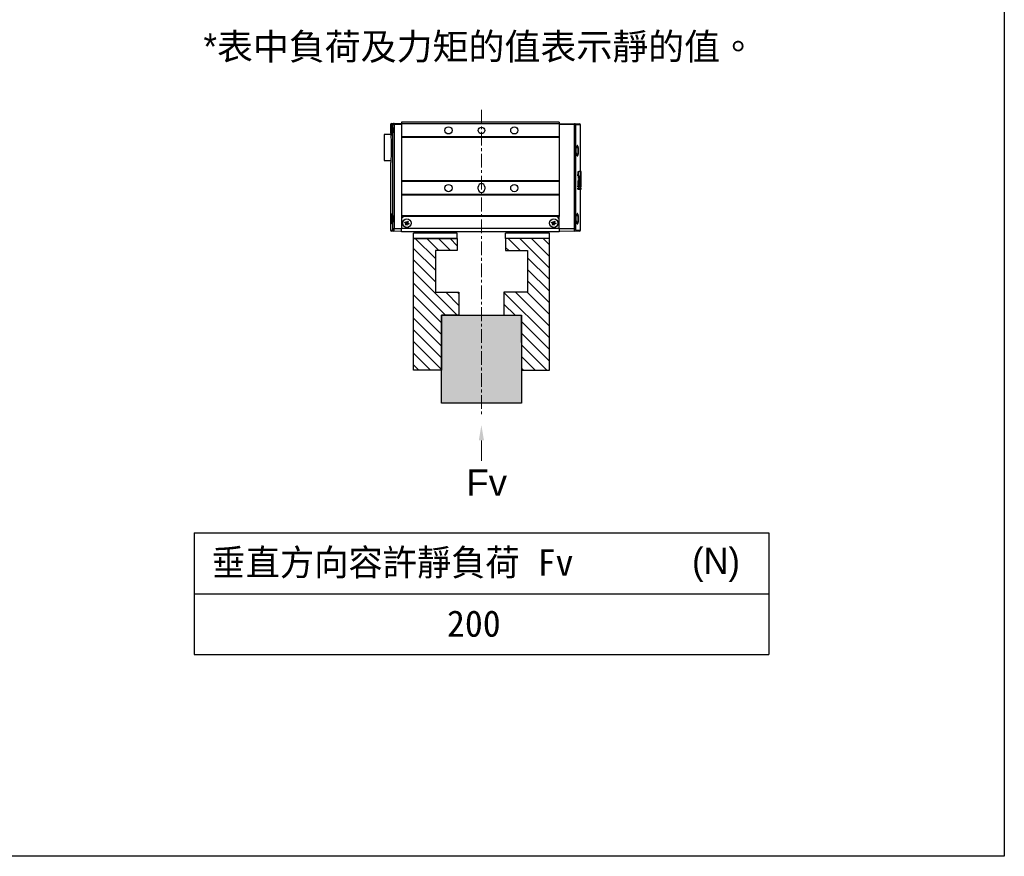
# Model space of a CAD drawing. Header units: inches. Extents: x 0 to 5655, y -2263 to 1330.
# Tile 39 of 231: x 2625 to 3074, y 0 to 381. Entities that reach past the tile are written whole.
import ezdxf

# ---------------------------------------------------------------- set-up
doc = ezdxf.new("R2010")
doc.units = ezdxf.units.IN
doc.header["$MEASUREMENT"] = 0
doc.linetypes.add('CENTER', pattern=[2, 1.25, -0.25, 0.25, -0.25])
doc.layers.add('5', color=7, linetype='Continuous')
for name, color, linetype, lineweight in [('AM_5', 3, 'Continuous', 15), ('AM_7', 4, 'CENTER', 15), ('AM_8', 1, 'Continuous', 15), ('可見 (ISO)', 7, 'Continuous', 25)]:
    doc.layers.add(name, color=color, linetype=linetype, lineweight=lineweight)
doc.styles.get("Standard").update_dxf_attribs({"font": 'arial.ttf'})
doc.styles.add('標題欄', font='txt')
pattern_1 = [(315, (194.298, 776.556), (2.6516504, 2.6516504), [])]

# ---------------------------------------------------------------- blocks, each defined once
blk = doc.blocks.new('23 TWFE')
at = {"layer": 'AM_5'}
blk.add_line((-343.81, 1038.06), (-343.81, 1042.73), dxfattribs=at)
at = {"layer": 'AM_5', "linetype": 'Continuous'}
blk.add_trace([(-343.22, 1042.73), (-344.39, 1042.73), (-343.81, 1046.23)], dxfattribs=at)
blk = doc.blocks.new('CHS2B-S20_正')
at = {"color": 0, "linetype": 'Continuous', "lineweight": 25}
for p, q in [((2716.15, 2832.16), (2716.15, 2827.16)), ((2716.15, 2832.16), (2718.15, 2832.16)), ((2718.15, 2832.16), (2754.15, 2832.16)), ((2754.15, 2832.16), (2756.15, 2832.16)), ((2756.15, 2832.16), (2756.15, 2827.16)), ((2800.15, 2832.16), (2800.15, 2827.16)), ((2800.15, 2832.16), (2802.15, 2832.16)), ((2802.15, 2832.16), (2838.15, 2832.16)), ((2838.15, 2832.16), (2840.15, 2832.16)), ((2840.15, 2832.16), (2840.15, 2827.16)), ((2691.86, 2824.41), (2687.65, 2824.34)), ((2687.65, 2824.34), (2687.65, 2787.14)), ((2688.63, 2825.34), (2692.8, 2825.41)), ((2693.29, 2822.92), (2692.36, 2822.92)), ((2692.36, 2728.5), (2692.36, 2822.92)), ((2692.8, 2825.41), (2707.15, 2825.66)), ((2707.15, 2823.16), (2693.29, 2822.92)), ((2693.29, 2822.92), (2693.29, 2728.5)), ((2707.15, 2823.16), (2707.15, 2826.16)), ((2707.15, 2826.16), (2851.15, 2826.16)), ((2707.15, 2823.16), (2851.15, 2823.16)), ((2707.15, 2823.16), (2707.15, 2815.16)), ((2711.93, 2819.01), (2712.3, 2820.11)), ((2712.3, 2820.11), (2713.21, 2819.8)), ((2716.15, 2827.16), (2718.15, 2827.16)), ((2718.15, 2827.16), (2754.15, 2827.16)), ((2727.15, 2827.16), (2727.15, 2826.16)), ((2732.15, 2826.16), (2732.15, 2827.16)), ((2740.15, 2826.16), (2740.15, 2827.16)), ((2745.15, 2826.16), (2745.15, 2827.16)), ((2754.15, 2827.16), (2756.15, 2827.16)), ((2800.15, 2827.16), (2802.15, 2827.16)), ((2802.15, 2827.16), (2838.15, 2827.16)), ((2811.15, 2827.16), (2811.15, 2826.16)), ((2816.15, 2826.16), (2816.15, 2827.16)), ((2824.15, 2826.16), (2824.15, 2827.16)), ((2829.15, 2826.16), (2829.15, 2827.16)), ((2838.15, 2827.16), (2840.15, 2827.16)), ((2845.99, 2819.02), (2846.43, 2820.1)), ((2846.43, 2820.1), (2847.32, 2819.73)), ((2851.15, 2826.16), (2851.15, 2823.16)), ((2851.15, 2825.66), (2858.11, 2825.54)), ((2851.15, 2815.16), (2851.15, 2823.16)), ((2857.87, 2823.04), (2851.15, 2823.16)), ((2858.84, 2823.04), (2857.87, 2823.04)), ((2857.87, 2728.38), (2857.87, 2823.04)), ((2858.11, 2825.54), (2860.16, 2825.5)), ((2858.84, 2823.04), (2858.84, 2728.38)), ((2861.15, 2824.5), (2859.08, 2824.54)), ((2861.15, 2765.72), (2861.15, 2824.5)), ((2707.15, 2815.16), (2707.15, 2812.06)), ((2707.91, 2813.16), (2707.15, 2813.16)), ((2707.15, 2812.16), (2710.15, 2812.16)), ((2707.15, 2811.56), (2707.15, 2812.06)), ((2707.15, 2811.56), (2851.15, 2811.56)), ((2707.15, 2792.66), (2707.15, 2811.56)), ((2710.15, 2812.16), (2848.15, 2812.16)), ((2710.19, 2818.31), (2710.5, 2819.22)), ((2711.3, 2817.94), (2710.19, 2818.31)), ((2710.5, 2819.22), (2711.6, 2818.85)), ((2711.08, 2816.51), (2711.46, 2817.62)), ((2711.99, 2816.21), (2711.08, 2816.51)), ((2711.33, 2817.93), (2711.45, 2818.29)), ((2711.82, 2817.53), (2711.47, 2817.65)), ((2711.51, 2818.48), (2711.64, 2818.84)), ((2711.92, 2818.98), (2712.28, 2818.86)), ((2712.37, 2817.31), (2711.99, 2816.21)), ((2712.38, 2817.34), (2712.02, 2817.46)), ((2712.47, 2818.79), (2712.83, 2818.67)), ((2712.78, 2817.83), (2712.66, 2817.48)), ((2713.79, 2817.09), (2712.69, 2817.47)), ((2713.21, 2819.8), (2712.84, 2818.7)), ((2712.97, 2818.39), (2712.85, 2818.03)), ((2713, 2818.38), (2714.1, 2818)), ((2714.1, 2818), (2713.79, 2817.09)), ((2844.21, 2818.44), (2844.58, 2819.33)), ((2845.28, 2818), (2844.21, 2818.44)), ((2844.58, 2819.33), (2845.65, 2818.88)), ((2844.98, 2816.59), (2845.42, 2817.66)), ((2845.86, 2816.22), (2844.98, 2816.59)), ((2845.31, 2817.98), (2845.46, 2818.33)), ((2845.78, 2817.55), (2845.43, 2817.69)), ((2845.54, 2818.52), (2845.68, 2818.87)), ((2846.31, 2817.29), (2845.86, 2816.22)), ((2845.97, 2818.99), (2846.32, 2818.85)), ((2846.32, 2817.32), (2845.97, 2817.47)), ((2846.51, 2818.77), (2846.86, 2818.62)), ((2846.76, 2817.79), (2846.61, 2817.45)), ((2847.72, 2816.99), (2846.64, 2817.43)), ((2846.98, 2818.33), (2846.84, 2817.98)), ((2847.32, 2819.73), (2846.87, 2818.65)), ((2847.01, 2818.32), (2848.09, 2817.87)), ((2848.09, 2817.87), (2847.72, 2816.99)), ((2848.15, 2812.16), (2851.15, 2812.16)), ((2850.38, 2813.16), (2851.15, 2813.16)), ((2851.15, 2812.06), (2851.15, 2815.16)), ((2851.15, 2811.56), (2851.15, 2812.06)), ((2851.15, 2792.66), (2851.15, 2811.56)), ((2690.99, 2809.87), (2690.99, 2809.87)), ((2689.91, 2787.18), (2687.25, 2787.13)), ((2687.25, 2787.13), (2687.25, 2786.18)), ((2687.25, 2786.18), (2689.91, 2786.13)), ((2687.35, 2784.99), (2687.25, 2784.99)), ((2687.82, 2785.1), (2687.36, 2785.09)), ((2687.65, 2786.17), (2687.65, 2785.1)), ((2688.22, 2785.11), (2687.82, 2785.1)), ((2689.69, 2785.03), (2688.93, 2785.02)), ((2690.11, 2785.04), (2689.69, 2785.03)), ((2690.32, 2787.19), (2689.91, 2787.18)), ((2689.91, 2786.13), (2689.91, 2787.18)), ((2690.32, 2786.12), (2689.91, 2786.13)), ((2690.32, 2787.19), (2690.32, 2786.12)), ((2707.15, 2792.66), (2851.15, 2792.66)), ((2707.15, 2792.06), (2707.15, 2792.66)), ((2707.15, 2792.06), (2851.15, 2792.06)), ((2707.15, 2780.06), (2707.15, 2792.06)), ((2775.15, 2785.16), (2775.15, 2787.16)), ((2781.15, 2787.16), (2781.15, 2785.16)), ((2851.15, 2792.06), (2851.15, 2792.66)), ((2851.15, 2780.06), (2851.15, 2792.06)), ((2687.25, 2779.03), (2687.36, 2779.03)), ((2687.35, 2778.37), (2687.25, 2778.37)), ((2687.25, 2777.73), (2687.34, 2777.73)), ((2687.33, 2777.12), (2687.25, 2777.12)), ((2687.25, 2776.82), (2687.25, 2771.44)), ((2687.65, 2777.46), (2687.27, 2777.47)), ((2687.65, 2778.76), (2687.28, 2778.76)), ((2687.46, 2775.42), (2687.31, 2775.42)), ((2687.49, 2777.12), (2687.33, 2777.12)), ((2687.51, 2777.72), (2687.34, 2777.73)), ((2687.52, 2778.38), (2687.35, 2778.37)), ((2687.54, 2779.02), (2687.36, 2779.03)), ((2687.39, 2780.71), (2687.59, 2780.7)), ((2687.85, 2777.13), (2687.49, 2777.12)), ((2687.51, 2777.72), (2687.87, 2777.72)), ((2687.9, 2778.38), (2687.52, 2778.38)), ((2687.54, 2779.02), (2687.92, 2779.02)), ((2687.65, 2779.02), (2687.65, 2778.38)), ((2687.65, 2777.72), (2687.65, 2777.12)), ((2688.26, 2777.13), (2687.85, 2777.13)), ((2688.27, 2777.71), (2687.87, 2777.72)), ((2688.3, 2778.39), (2687.9, 2778.38)), ((2688.32, 2779.01), (2687.92, 2779.02)), ((2688.03, 2781.73), (2688.05, 2782.99)), ((2688.43, 2781.73), (2688.03, 2781.73)), ((2688.45, 2782.99), (2688.05, 2782.99)), ((2688.45, 2782.99), (2688.43, 2781.73)), ((2689.1, 2776.88), (2688.45, 2776.87)), ((2688.49, 2777.44), (2689.14, 2777.43)), ((2689.19, 2778.14), (2688.53, 2778.13)), ((2688.56, 2778.74), (2689.24, 2778.73)), ((2689.72, 2775.02), (2688.98, 2775.01)), ((2689.51, 2776.89), (2689.1, 2776.88)), ((2689.55, 2777.43), (2689.14, 2777.43)), ((2689.6, 2778.15), (2689.19, 2778.14)), ((2689.65, 2778.72), (2689.24, 2778.73)), ((2690.13, 2775.03), (2689.72, 2775.02)), ((2707.15, 2780.06), (2851.15, 2780.06)), ((2707.15, 2779.46), (2707.15, 2780.06)), ((2707.15, 2779.46), (2851.15, 2779.46)), ((2707.15, 2740.15), (2707.15, 2779.46)), ((2851.15, 2779.46), (2851.15, 2780.06)), ((2851.15, 2740.15), (2851.15, 2779.46)), ((2687.25, 2771.15), (2687.48, 2771.15)), ((2687.75, 2771.14), (2687.48, 2771.15)), ((2687.65, 2771.15), (2687.65, 2728.58)), ((2687.83, 2773.36), (2687.72, 2773.36)), ((2687.75, 2771.14), (2689.42, 2771.11)), ((2688.36, 2775), (2687.89, 2774.99)), ((2689.84, 2771.11), (2689.42, 2771.11)), ((2866.75, 2761.16), (2860.79, 2761.16)), ((2866.75, 2749.26), (2866.75, 2761.16)), ((2866.75, 2737.36), (2866.75, 2749.26)), ((2690.99, 2747.87), (2690.99, 2747.87)), ((2707.15, 2739.55), (2707.15, 2740.15)), ((2707.15, 2740.15), (2851.15, 2740.15)), ((2707.15, 2727.55), (2707.15, 2739.55)), ((2707.15, 2739.55), (2851.15, 2739.55)), ((2851.15, 2739.55), (2851.15, 2740.15)), ((2851.15, 2727.55), (2851.15, 2739.55)), ((2744.93, 2734.28), (2744.93, 2734.28)), ((2745.05, 2732.43), (2745.05, 2732.43)), ((2751.25, 2732.43), (2751.25, 2732.43)), ((2751.37, 2734.28), (2751.37, 2734.28)), ((2804.93, 2734.28), (2804.93, 2734.28)), ((2805.05, 2732.43), (2805.05, 2732.43)), ((2811.25, 2732.43), (2811.25, 2732.43)), ((2811.37, 2734.28), (2811.37, 2734.28)), ((2860.79, 2737.36), (2866.75, 2737.36)), ((2861.15, 2728.42), (2861.15, 2732.75)), ((2687.65, 2728.58), (2692.36, 2728.5)), ((2693.29, 2727.5), (2688.63, 2727.58)), ((2693.29, 2728.5), (2707.15, 2728.26)), ((2707.15, 2727.26), (2693.29, 2727.5)), ((2707.15, 2726.16), (2707.15, 2727.55)), ((2707.15, 2727.55), (2851.15, 2727.55)), ((2707.15, 2726.16), (2851.15, 2726.16)), ((2851.15, 2728.26), (2857.87, 2728.38)), ((2851.15, 2726.16), (2851.15, 2727.55)), ((2857.87, 2727.38), (2851.15, 2727.26)), ((2860.16, 2727.42), (2857.87, 2727.38)), ((2858.84, 2728.38), (2861.15, 2728.42))]:
    blk.add_line(p, q, dxfattribs=at)
for centre, radius in [((2712.15, 2818.16), 4), ((2712.15, 2818.16), 3.8), ((2846.15, 2818.16), 4), ((2846.15, 2818.16), 3.8), ((2748.15, 2786.16), 3.3), ((2808.15, 2786.16), 3.3), ((2748.15, 2733.56), 3.3), ((2778.15, 2733.56), 3), ((2808.15, 2733.56), 3.3)]:
    blk.add_circle(centre, radius, dxfattribs=at)
for centre, radius, start, end in [((2688.65, 2824.34), 1, 91, 180.47913), ((2692.84, 2824.43), 0.977, 92.35301, 181.39531), ((2858.09, 2824.54), 0.994, 359.65753, 88.6801), ((2860.15, 2824.5), 1, 0.63482, 89), ((2710.15, 2815.16), 3, 180, 270), ((2712.15, 2818.16), 0.879, 194.35494, 218.14368), ((2712.15, 2818.16), 0.711, 169.6318, 203.71165), ((2712.15, 2818.16), 0.711, 152.86682, 169.6318), ((2712.15, 2818.16), 0.711, 203.71165, 208.78697), ((2712.15, 2818.16), 0.711, 118.78697, 152.86682), ((2712.15, 2818.16), 0.711, 208.78697, 242.86682), ((2712.15, 2818.16), 0.879, 104.35494, 128.14368), ((2712.15, 2818.16), 0.711, 113.71165, 118.78697), ((2712.15, 2818.16), 0.711, 242.86682, 259.6318), ((2712.15, 2818.16), 0.711, 79.6318, 113.71165), ((2712.15, 2818.16), 0.711, 259.6318, 293.71165), ((2712.15, 2818.16), 0.711, 62.86682, 79.6318), ((2712.15, 2818.16), 0.879, 284.35494, 308.14368), ((2712.15, 2818.16), 0.711, 293.71165, 298.78697), ((2712.15, 2818.16), 0.711, 28.78697, 62.86682), ((2712.15, 2818.16), 0.711, 298.78697, 332.86682), ((2712.15, 2818.16), 0.711, 23.71165, 28.78697), ((2712.15, 2818.16), 0.711, 332.86682, 349.6318), ((2712.15, 2818.16), 0.711, 349.6318, 23.71165), ((2712.15, 2818.16), 0.879, 14.35494, 38.14368), ((2846.15, 2818.16), 0.879, 190.58295, 214.3717), ((2846.15, 2818.16), 0.711, 165.85981, 199.93967), ((2846.15, 2818.16), 0.711, 149.09484, 165.85981), ((2846.15, 2818.16), 0.711, 199.93967, 205.01498), ((2846.15, 2818.16), 0.711, 205.01498, 239.09484), ((2846.15, 2818.16), 0.711, 115.01498, 149.09484), ((2846.15, 2818.16), 0.879, 100.58295, 124.3717), ((2846.15, 2818.16), 0.711, 239.09484, 255.85981), ((2846.15, 2818.16), 0.711, 109.93967, 115.01498), ((2846.15, 2818.16), 0.711, 75.85981, 109.93967), ((2846.15, 2818.16), 0.711, 255.85981, 289.93967), ((2846.15, 2818.16), 0.879, 280.58295, 304.3717), ((2846.15, 2818.16), 0.711, 59.09484, 75.85981), ((2846.15, 2818.16), 0.711, 289.93967, 295.01498), ((2846.15, 2818.16), 0.711, 295.01498, 329.09484), ((2846.15, 2818.16), 0.711, 25.01498, 59.09484), ((2846.15, 2818.16), 0.711, 329.09484, 345.85981), ((2846.15, 2818.16), 0.711, 19.93967, 25.01498), ((2846.15, 2818.16), 0.711, 345.85981, 19.93967), ((2846.15, 2818.16), 0.879, 10.58295, 34.3717), ((2848.15, 2815.16), 3, 270, 0), ((2778.15, 2787.16), 3, 0, 180), ((2778.15, 2785.16), 3, 180, 0), ((2688.65, 2728.58), 1, 179.975, 269), ((2860.15, 2728.42), 1, 271, 0.46944)]:
    blk.add_arc(centre, radius, start, end, dxfattribs=at)
for centre, major_axis, ratio, start_param, end_param in [((2712.06, 2818.19), (0.591, -0.201), 0.990116, 2.973204, 3.309981), ((2712.12, 2818.08), (0.201, 0.591), 0.990116, 2.973204, 3.309981), ((2712.18, 2818.24), (0.201, 0.591), 0.990116, 6.114797, 6.451574), ((2712.23, 2818.13), (0.591, -0.201), 0.990116, 6.114797, 6.451574), ((2846.07, 2818.19), (0.577, -0.239), 0.990116, 2.973204, 3.309981), ((2846.11, 2818.08), (0.239, 0.577), 0.990116, 2.973204, 3.309981), ((2846.18, 2818.24), (0.239, 0.577), 0.990116, 6.114797, 6.451574), ((2846.23, 2818.12), (0.577, -0.239), 0.990116, 6.114797, 6.451574), ((2779.15, 2781.41), (-1.88, 285.71), 0.321589, 1.556143, 1.567854), ((2779.15, 2735.72), (1.88, 285.71), 0.321589, 1.399488, 1.421752), ((2779.15, 2714.45), (-1.88, 285.71), 0.321589, 1.319052, 1.341752), ((2779.15, 2714.45), (-1.87, 284.46), 0.321589, 1.317912, 1.340768), ((2779.15, 2781.88), (1.88, 285.71), 0.321589, 1.569002, 1.582895), ((2779.15, 2782.02), (1.88, 283.16), 0.324488, 1.585827, 1.588095), ((2779.15, 2782.06), (1.88, 285.71), 0.321589, 1.590208, 1.591246), ((2779.15, 2774.54), (1.71, 446.44), 0.205816, 1.564452, 1.56504), ((2779.15, 2781.41), (-1.88, 285.71), 0.321589, 1.577013, 1.577932), ((2779.15, 2759.79), (-1.88, 285.71), 0.321589, 1.507986, 1.513936), ((2779.15, 2760.09), (-1.88, 283.16), 0.324488, 1.504022, 1.506306), ((2779.15, 2759.93), (-1.88, 283.16), 0.324488, 1.495212, 1.501162), ((2779.15, 2761.46), (1.88, 285.71), 0.321589, 1.518065, 1.524014), ((2779.15, 2761.6), (1.88, 283.16), 0.324488, 1.513675, 1.51598), ((2779.15, 2761.6), (1.88, 283.16), 0.324488, 1.505441, 1.511387), ((2779.15, 2739.19), (-1.88, 285.71), 0.321589, 1.435498, 1.448786), ((2779.15, 2739.67), (-1.88, 283.16), 0.324488, 1.431504, 1.433872), ((2779.15, 2739.32), (-1.88, 285.71), 0.321589, 1.419709, 1.429302), ((2779.15, 2739.19), (-1.87, 284.46), 0.321589, 1.434887, 1.442467), ((2779.15, 2739.67), (-1.88, 281.92), 0.324488, 1.430875, 1.433304), ((2779.15, 2739.32), (-1.87, 284.46), 0.321589, 1.419058, 1.428714), ((2779.15, 2735.94), (1.88, 285.71), 0.321589, 1.429142, 1.435772), ((2779.15, 2736.19), (1.88, 283.16), 0.324488, 1.424286, 1.426736), ((2779.15, 2714.67), (-1.88, 285.71), 0.321589, 1.349166, 1.355888), ((2779.15, 2715.13), (-1.88, 283.16), 0.324488, 1.34421, 1.346779), ((2779.15, 2714.67), (-1.87, 284.46), 0.321589, 1.348164, 1.354918), ((2779.15, 2704.73), (-1.88, 283.38), 0.324235, 1.317968, 1.332178), ((2779.15, 2715.13), (-1.88, 281.92), 0.324488, 1.343186, 1.345819), ((2779.15, 2704.73), (-1.88, 282.14), 0.324235, 1.316822, 1.33115), ((2779.15, 2746.69), (1.88, 283.38), 0.324235, 1.472916, 1.48655), ((2693.3, 2727.5), (-0.716, 0.723), 0.965693, 5.50215, 6.37917), ((2857.86, 2727.38), (0.71, 0.729), 0.965693, 6.090142, 7.055493)]:
    blk.add_ellipse(centre, major_axis=major_axis, ratio=ratio, start_param=start_param, end_param=end_param, dxfattribs=at)
for points, knots in [([(2692.36, 2822.92), (2692.35, 2823), (2692.35, 2823.26), (2692.3, 2823.67), (2692.19, 2824.08), (2692.03, 2824.36), (2691.92, 2824.39), (2691.86, 2824.41)], [0, 0, 0, 0, 0.104908, 0.315132, 0.538429, 0.76906, 1, 1, 1, 1]), ([(2692.8, 2825.41), (2692.81, 2825.41), (2692.84, 2825.4), (2692.88, 2825.37), (2692.92, 2825.33), (2692.96, 2825.26), (2693, 2825.18), (2693.04, 2825.07), (2693.07, 2824.95), (2693.11, 2824.82), (2693.14, 2824.67), (2693.17, 2824.5), (2693.19, 2824.33), (2693.23, 2824.08), (2693.25, 2823.82), (2693.27, 2823.55), (2693.28, 2823.34), (2693.28, 2823.13), (2693.29, 2822.99), (2693.29, 2822.92)], [0, 0, 0, 0, 0.055538, 0.111479, 0.168699, 0.226362, 0.282321, 0.3387, 0.396424, 0.454618, 0.509632, 0.565062, 0.621825, 0.679056, 0.784819, 0.838536, 0.893073, 0.946336, 1, 1, 1, 1]), ([(2857.87, 2823.04), (2857.88, 2823.13), (2857.88, 2823.3), (2857.88, 2823.61), (2857.89, 2823.9), (2857.91, 2824.15), (2857.92, 2824.34), (2857.93, 2824.52), (2857.94, 2824.68), (2857.95, 2824.84), (2857.97, 2824.98), (2857.99, 2825.11), (2858, 2825.22), (2858.02, 2825.32), (2858.04, 2825.4), (2858.05, 2825.46), (2858.07, 2825.5), (2858.09, 2825.53), (2858.1, 2825.54), (2858.11, 2825.54)], [0, 0, 0, 0, 0.066019, 0.132773, 0.238747, 0.292546, 0.347136, 0.400429, 0.454102, 0.508975, 0.564261, 0.617805, 0.671731, 0.726859, 0.782402, 0.835826, 0.889625, 0.944608, 1, 1, 1, 1]), ([(2859.08, 2824.54), (2859.05, 2824.52), (2859, 2824.49), (2858.93, 2824.23), (2858.88, 2823.84), (2858.85, 2823.42), (2858.85, 2823.15), (2858.84, 2823.04)], [0, 0, 0, 0, 0.219017, 0.437847, 0.654593, 0.867791, 1, 1, 1, 1]), ([(2691.96, 2814.61), (2691.97, 2814.42), (2691.98, 2813.71), (2691.9, 2812.5), (2691.66, 2811.17), (2691.31, 2810.13), (2690.89, 2809.5), (2690.53, 2809.42), (2690.27, 2809.64), (2690.08, 2809.94), (2689.92, 2810.37), (2689.74, 2811.08), (2689.6, 2812.05), (2689.51, 2813.37), (2689.5, 2814.76), (2689.59, 2816.27), (2689.79, 2817.55), (2690.08, 2818.46), (2690.46, 2818.91), (2690.89, 2818.82), (2691.25, 2818.29), (2691.51, 2817.62), (2691.67, 2817.01), (2691.81, 2816.32), (2691.92, 2815.52), (2691.95, 2814.93), (2691.96, 2814.61)], [0, 0, 0, 0, 0.020054, 0.070477, 0.121049, 0.173344, 0.22794, 0.284168, 0.312469, 0.340766, 0.368512, 0.396253, 0.449985, 0.483408, 0.535051, 0.586709, 0.638578, 0.691219, 0.745092, 0.800391, 0.856726, 0.884926, 0.913121, 0.940473, 0.967818, 1, 1, 1, 1]), ([(2690.98, 2818.39), (2690.94, 2818.41), (2690.75, 2818.47), (2690.47, 2818.07), (2690.17, 2817.26), (2689.98, 2816.09), (2689.89, 2814.71), (2689.9, 2813.44), (2689.98, 2812.23), (2690.15, 2811.13), (2690.46, 2810.26), (2690.75, 2809.85), (2690.94, 2809.91), (2690.98, 2809.92)], [0, 0, 0, 0, 0.037504, 0.146028, 0.252008, 0.356406, 0.460387, 0.564341, 0.631615, 0.739763, 0.851056, 0.964659, 1, 1, 1, 1]), ([(2690.99, 2818.45), (2690.99, 2818.45), (2690.98, 2818.45), (2691.08, 2818.38), (2691.21, 2818.18), (2691.37, 2817.85), (2691.53, 2817.41), (2691.68, 2816.86), (2691.8, 2816.23), (2691.86, 2815.75), (2691.88, 2815.52)], [0, 0, 0, 0, 0.069497, 0.187479, 0.312344, 0.44286, 0.580615, 0.720075, 0.861055, 1, 1, 1, 1]), ([(2691.94, 2814.55), (2691.94, 2814.5), (2691.96, 2814.2), (2691.95, 2813.64), (2691.9, 2812.9), (2691.82, 2812.19), (2691.7, 2811.55), (2691.56, 2810.98), (2691.39, 2810.51), (2691.23, 2810.16), (2691.07, 2809.93), (2690.98, 2809.87), (2690.98, 2809.87), (2690.99, 2809.87)], [0, 0, 0, 0, 0.021895, 0.126642, 0.230893, 0.335738, 0.440552, 0.5464, 0.652055, 0.756955, 0.859915, 0.957356, 1, 1, 1, 1]), ([(2711.3, 2817.94), (2711.3, 2817.94), (2711.35, 2817.92), (2711.42, 2817.9), (2711.48, 2817.88), (2711.5, 2817.87)], [0, 0, 0, 0, 0.126072, 0.7916, 1, 1, 1, 1]), ([(2711.52, 2817.82), (2711.52, 2817.8), (2711.5, 2817.74), (2711.48, 2817.67), (2711.46, 2817.62), (2711.46, 2817.62)], [0, 0, 0, 0, 0.2084, 0.873928, 1, 1, 1, 1]), ([(2711.81, 2818.78), (2711.79, 2818.79), (2711.73, 2818.81), (2711.66, 2818.83), (2711.61, 2818.85), (2711.6, 2818.85)], [0, 0, 0, 0, 0.2084, 0.873928, 1, 1, 1, 1]), ([(2711.93, 2819.01), (2711.93, 2819), (2711.91, 2818.95), (2711.89, 2818.89), (2711.87, 2818.82), (2711.86, 2818.81)], [0, 0, 0, 0, 0.126072, 0.7916, 1, 1, 1, 1]), ([(2712.37, 2817.31), (2712.37, 2817.32), (2712.39, 2817.37), (2712.41, 2817.43), (2712.43, 2817.49), (2712.43, 2817.51)], [0, 0, 0, 0, 0.126072, 0.7916, 1, 1, 1, 1]), ([(2712.49, 2817.54), (2712.5, 2817.53), (2712.57, 2817.51), (2712.63, 2817.49), (2712.68, 2817.47), (2712.69, 2817.47)], [0, 0, 0, 0, 0.2084, 0.873928, 1, 1, 1, 1]), ([(2712.77, 2818.5), (2712.78, 2818.52), (2712.8, 2818.58), (2712.82, 2818.64), (2712.84, 2818.69), (2712.84, 2818.7)], [0, 0, 0, 0, 0.2083997, 0.8739282, 1, 1, 1, 1]), ([(2713, 2818.38), (2712.99, 2818.38), (2712.94, 2818.4), (2712.88, 2818.42), (2712.81, 2818.44), (2712.8, 2818.44)], [0, 0, 0, 0, 0.126072, 0.7916, 1, 1, 1, 1]), ([(2845.28, 2818), (2845.29, 2817.99), (2845.34, 2817.97), (2845.4, 2817.95), (2845.46, 2817.92), (2845.48, 2817.92)], [0, 0, 0, 0, 0.126072, 0.7916, 1, 1, 1, 1]), ([(2845.5, 2817.86), (2845.5, 2817.84), (2845.47, 2817.78), (2845.45, 2817.72), (2845.43, 2817.67), (2845.42, 2817.66)], [0, 0, 0, 0, 0.2084, 0.873928, 1, 1, 1, 1]), ([(2845.85, 2818.8), (2845.83, 2818.81), (2845.77, 2818.83), (2845.71, 2818.86), (2845.66, 2818.88), (2845.65, 2818.88)], [0, 0, 0, 0, 0.2084, 0.873928, 1, 1, 1, 1]), ([(2845.99, 2819.02), (2845.98, 2819.01), (2845.96, 2818.97), (2845.94, 2818.9), (2845.91, 2818.84), (2845.91, 2818.83)], [0, 0, 0, 0, 0.126072, 0.7916, 1, 1, 1, 1]), ([(2846.31, 2817.29), (2846.31, 2817.3), (2846.33, 2817.35), (2846.36, 2817.42), (2846.38, 2817.48), (2846.39, 2817.49)], [0, 0, 0, 0, 0.1260718, 0.7916003, 1, 1, 1, 1]), ([(2846.45, 2817.51), (2846.46, 2817.51), (2846.52, 2817.48), (2846.59, 2817.46), (2846.64, 2817.44), (2846.64, 2817.43)], [0, 0, 0, 0, 0.2084, 0.873928, 1, 1, 1, 1]), ([(2846.79, 2818.46), (2846.8, 2818.47), (2846.82, 2818.53), (2846.85, 2818.6), (2846.87, 2818.65), (2846.87, 2818.65)], [0, 0, 0, 0, 0.2084, 0.873928, 1, 1, 1, 1]), ([(2847.01, 2818.32), (2847, 2818.32), (2846.95, 2818.34), (2846.89, 2818.37), (2846.83, 2818.4), (2846.82, 2818.4)], [0, 0, 0, 0, 0.126072, 0.7916, 1, 1, 1, 1]), ([(2859.38, 2809.7), (2859.32, 2809.84), (2859.19, 2810.15), (2859.03, 2811.2), (2858.9, 2812.6), (2858.87, 2813.99), (2858.89, 2815.35), (2858.97, 2816.66), (2859.13, 2817.82), (2859.28, 2818.51), (2859.37, 2818.61), (2859.39, 2818.63)], [0, 0, 0, 0, 0.10667, 0.238972, 0.370198, 0.499902, 0.579281, 0.708873, 0.838508, 0.969282, 1, 1, 1, 1]), ([(2859.24, 2809.9), (2859.31, 2810), (2859.44, 2810.21), (2859.59, 2811.09), (2859.69, 2812.28), (2859.72, 2813.23), (2859.73, 2813.71)], [0, 0, 0, 0, 0.250812, 0.500032, 0.748262, 1, 1, 1, 1]), ([(2859.73, 2813.71), (2859.73, 2814.18), (2859.73, 2815.14), (2859.66, 2816.5), (2859.54, 2817.58), (2859.41, 2818.22), (2859.31, 2818.29), (2859.28, 2818.32)], [0, 0, 0, 0, 0.220638, 0.445766, 0.67248, 0.900786, 1, 1, 1, 1]), ([(2859.35, 2818.49), (2859.37, 2818.51), (2859.38, 2818.54), (2859.37, 2818.53), (2859.37, 2818.53)], [0, 0, 0, 0, 0.9839505, 1, 1, 1, 1]), ([(2860.12, 2813.67), (2860.12, 2813.66), (2860.11, 2813.13), (2860.08, 2812.1), (2859.98, 2810.8), (2859.83, 2809.86), (2859.64, 2809.44), (2859.48, 2809.41), (2859.39, 2809.66), (2859.38, 2809.7)], [0, 0, 0, 0, 0.002946, 0.193296, 0.383908, 0.575336, 0.768008, 0.962044, 1, 1, 1, 1]), ([(2859.39, 2818.63), (2859.44, 2818.73), (2859.57, 2818.97), (2859.69, 2818.73), (2859.75, 2818.6)], [0, 0, 0, 0, 0.437493, 1, 1, 1, 1]), ([(2859.75, 2818.6), (2859.75, 2818.6), (2859.82, 2818.52), (2859.93, 2817.87), (2860.05, 2816.73), (2860.12, 2815.23), (2860.12, 2814.19), (2860.12, 2813.67)], [0, 0, 0, 0, 0.004265, 0.256729, 0.507373, 0.756189, 1, 1, 1, 1]), ([(2859.37, 2809.79), (2859.37, 2809.79), (2859.38, 2809.78), (2859.36, 2809.81), (2859.35, 2809.83)], [0, 0, 0, 0, 0.112513, 1, 1, 1, 1]), ([(2687.36, 2785.09), (2687.34, 2784.99), (2687.31, 2784.77), (2687.28, 2784.03), (2687.27, 2783.34), (2687.27, 2783)], [0, 0, 0, 0, 0.327688, 0.65864, 1, 1, 1, 1]), ([(2688.05, 2782.99), (2688.05, 2783.19), (2688.05, 2783.6), (2688.02, 2784.19), (2687.97, 2784.68), (2687.9, 2785.01), (2687.85, 2785.1), (2687.82, 2785.1), (2687.82, 2785.1)], [0, 0, 0, 0, 0.185394, 0.381121, 0.577391, 0.775181, 0.97443, 1, 1, 1, 1]), ([(2688.22, 2785.11), (2688.25, 2785.09), (2688.3, 2785.05), (2688.37, 2784.73), (2688.42, 2784.25), (2688.46, 2783.64), (2688.45, 2783.21), (2688.45, 2782.99)], [0, 0, 0, 0, 0.199498, 0.39943, 0.598968, 0.797117, 1, 1, 1, 1]), ([(2687.25, 2771.44), (2687.25, 2771.39), (2687.25, 2771.23), (2687.25, 2771.17), (2687.25, 2771.15), (2687.25, 2771.15)], [0, 0, 0, 0, 0.2251891, 0.9069802, 1, 1, 1, 1]), ([(2687.48, 2771.15), (2687.51, 2771.23), (2687.57, 2771.39), (2687.65, 2772.08), (2687.7, 2772.8), (2687.72, 2773.25), (2687.72, 2773.36)], [0, 0, 0, 0, 0.301503, 0.604967, 0.908191, 1, 1, 1, 1]), ([(2860.41, 2751.06), (2860.41, 2751.07), (2860.42, 2751.98), (2860.45, 2753.82), (2860.53, 2756.41), (2860.65, 2758.83), (2860.77, 2760.96), (2860.9, 2762.77), (2861.01, 2764.2), (2861.09, 2765.19), (2861.14, 2765.72), (2861.14, 2765.72), (2861.14, 2765.72)], [0, 0, 0, 0, 0.001238, 0.114523, 0.231098, 0.344602, 0.461383, 0.575305, 0.692529, 0.806436, 0.923661, 1, 1, 1, 1]), ([(2691.96, 2752.61), (2691.97, 2752.42), (2691.98, 2751.71), (2691.9, 2750.5), (2691.66, 2749.17), (2691.31, 2748.13), (2690.89, 2747.5), (2690.53, 2747.42), (2690.27, 2747.64), (2690.08, 2747.94), (2689.92, 2748.37), (2689.74, 2749.08), (2689.6, 2750.05), (2689.51, 2751.37), (2689.5, 2752.76), (2689.59, 2754.27), (2689.79, 2755.55), (2690.08, 2756.46), (2690.46, 2756.91), (2690.89, 2756.82), (2691.25, 2756.29), (2691.51, 2755.62), (2691.67, 2755.01), (2691.81, 2754.32), (2691.92, 2753.52), (2691.95, 2752.93), (2691.96, 2752.61)], [0, 0, 0, 0, 0.020054, 0.070477, 0.121049, 0.173344, 0.22794, 0.284168, 0.312469, 0.340766, 0.368512, 0.396253, 0.449985, 0.483408, 0.535051, 0.586709, 0.638578, 0.691219, 0.745092, 0.800391, 0.856726, 0.884926, 0.913121, 0.940473, 0.967818, 1, 1, 1, 1]), ([(2690.98, 2756.39), (2690.94, 2756.41), (2690.75, 2756.47), (2690.47, 2756.07), (2690.17, 2755.26), (2689.98, 2754.09), (2689.89, 2752.71), (2689.9, 2751.44), (2689.98, 2750.23), (2690.15, 2749.13), (2690.46, 2748.26), (2690.75, 2747.85), (2690.94, 2747.91), (2690.98, 2747.92)], [0, 0, 0, 0, 0.0375035, 0.146028, 0.2520079, 0.3564058, 0.4603868, 0.5643406, 0.631615, 0.7397628, 0.8510556, 0.9646586, 1, 1, 1, 1]), ([(2690.99, 2756.45), (2690.99, 2756.45), (2690.98, 2756.45), (2691.08, 2756.38), (2691.21, 2756.18), (2691.37, 2755.85), (2691.53, 2755.41), (2691.68, 2754.86), (2691.8, 2754.23), (2691.86, 2753.75), (2691.88, 2753.52)], [0, 0, 0, 0, 0.069497, 0.187479, 0.312344, 0.44286, 0.580615, 0.720075, 0.861055, 1, 1, 1, 1]), ([(2691.94, 2752.55), (2691.94, 2752.5), (2691.96, 2752.2), (2691.95, 2751.64), (2691.9, 2750.9), (2691.82, 2750.19), (2691.7, 2749.55), (2691.56, 2748.98), (2691.39, 2748.51), (2691.23, 2748.16), (2691.07, 2747.93), (2690.98, 2747.87), (2690.98, 2747.87), (2690.99, 2747.87)], [0, 0, 0, 0, 0.021895, 0.126642, 0.230893, 0.335738, 0.440552, 0.5464, 0.652055, 0.756955, 0.859915, 0.957356, 1, 1, 1, 1]), ([(2861.15, 2732.75), (2861.14, 2732.79), (2861.14, 2732.87), (2861.07, 2733.58), (2860.98, 2734.71), (2860.86, 2736.24), (2860.73, 2738.15), (2860.61, 2740.37), (2860.51, 2742.86), (2860.43, 2745.5), (2860.39, 2748.28), (2860.4, 2750.12), (2860.41, 2751.06)], [0, 0, 0, 0, 0.097555, 0.199021, 0.297583, 0.398974, 0.497851, 0.599581, 0.698627, 0.800563, 0.898858, 1, 1, 1, 1]), ([(2859.47, 2728.89), (2859.41, 2729.03), (2859.28, 2729.34), (2859.12, 2730.4), (2859, 2731.8), (2858.96, 2733.19), (2858.99, 2734.55), (2859.07, 2735.86), (2859.22, 2737.03), (2859.37, 2737.71), (2859.46, 2737.81), (2859.47, 2737.83)], [0, 0, 0, 0, 0.108675, 0.240627, 0.371558, 0.501034, 0.58036, 0.709729, 0.839144, 0.969649, 1, 1, 1, 1]), ([(2859.32, 2729.1), (2859.32, 2729.1), (2859.39, 2729.07), (2859.51, 2729.47), (2859.66, 2730.27), (2859.76, 2731.48), (2859.78, 2732.43), (2859.79, 2732.91)], [0, 0, 0, 0, 0.001994, 0.252234, 0.50098, 0.748805, 1, 1, 1, 1]), ([(2859.79, 2732.91), (2859.79, 2733.38), (2859.79, 2734.35), (2859.73, 2735.7), (2859.61, 2736.78), (2859.48, 2737.41), (2859.39, 2737.49), (2859.36, 2737.51)], [0, 0, 0, 0, 0.22283, 0.449982, 0.678641, 0.90883, 1, 1, 1, 1]), ([(2859.43, 2737.69), (2859.45, 2737.71), (2859.46, 2737.74), (2859.45, 2737.73), (2859.45, 2737.73)], [0, 0, 0, 0, 0.868057, 1, 1, 1, 1]), ([(2859.47, 2737.83), (2859.53, 2737.93), (2859.65, 2738.17), (2859.76, 2737.93), (2859.82, 2737.8)], [0, 0, 0, 0, 0.440692, 1, 1, 1, 1]), ([(2860.18, 2732.87), (2860.18, 2732.86), (2860.18, 2732.33), (2860.15, 2731.3), (2860.05, 2730), (2859.9, 2729.06), (2859.71, 2728.64), (2859.56, 2728.6), (2859.48, 2728.85), (2859.47, 2728.89)], [0, 0, 0, 0, 0.002838, 0.193942, 0.385299, 0.577426, 0.770733, 0.96534, 1, 1, 1, 1]), ([(2859.82, 2737.8), (2859.83, 2737.8), (2859.89, 2737.72), (2860, 2737.08), (2860.12, 2735.93), (2860.18, 2734.44), (2860.18, 2733.39), (2860.18, 2732.87)], [0, 0, 0, 0, 0.00669, 0.258377, 0.508326, 0.756546, 1, 1, 1, 1]), ([(2692.36, 2728.5), (2692.36, 2728.5), (2692.39, 2728.38), (2692.46, 2728.27), (2692.52, 2728.15)], [0, 0, 0, 0, 0.018189, 1, 1, 1, 1]), ([(2692.52, 2728.15), (2692.54, 2728.07), (2692.56, 2727.91), (2692.7, 2727.71), (2692.89, 2727.58), (2693.09, 2727.51), (2693.23, 2727.5), (2693.29, 2727.5)], [0, 0, 0, 0, 0.282594, 0.505693, 0.687422, 0.869705, 1, 1, 1, 1]), ([(2857.87, 2727.38), (2857.96, 2727.38), (2858.12, 2727.4), (2858.34, 2727.49), (2858.54, 2727.65), (2858.64, 2727.82), (2858.68, 2727.93), (2858.69, 2727.96)], [0, 0, 0, 0, 0.198029, 0.395921, 0.596211, 0.910126, 1, 1, 1, 1]), ([(2858.84, 2728.38), (2858.84, 2728.37), (2858.82, 2728.23), (2858.75, 2728.1), (2858.69, 2727.96)], [0, 0, 0, 0, 0.015058, 1, 1, 1, 1]), ([(2859.45, 2728.98), (2859.45, 2728.98), (2859.47, 2728.97), (2859.45, 2729), (2859.43, 2729.02)], [0, 0, 0, 0, 0.023195, 1, 1, 1, 1])]:
    blk.add_open_spline(points, degree=3, knots=knots, dxfattribs=at)

msp = doc.modelspace()

# ---------------------------------------------------------------- hatches: boundary and pattern name
h = msp.add_hatch()
h.set_pattern_fill('ANSI31', color=32, scale=30, angle=-90, style=0)
h.set_pattern_definition(pattern_1)
h.paths.add_polyline_path([(2817.205, 246.614), (2825.151, 246.614), (2825.151, 257.11), (2814.443, 257.11), (2814.443, 276.114), (2824.443, 276.114), (2824.443, 281.614), (2823.443, 281.614), (2805.443, 281.614), (2804.443, 281.614), (2804.443, 221.614), (2817.205, 221.614)])
h = msp.add_hatch()
h.set_pattern_fill('ANSI31', color=32, scale=30, angle=-90, style=0)
h.set_pattern_definition(pattern_1)
h.paths.add_polyline_path([(2853.68, 246.614), (2853.68, 221.614), (2866.443, 221.614), (2866.443, 281.614), (2846.443, 281.614), (2846.443, 276.114), (2856.443, 276.114), (2856.443, 257.11), (2845.734, 257.11), (2845.734, 246.614), (2853.567, 246.614)])
at = {"layer": 'AM_8'}
msp.add_hatch(color=256, dxfattribs=at).paths.add_polyline_path([(2817.205, 246.614), (2817.205, 206.614), (2853.68, 206.614), (2853.68, 246.614)])

# ---------------------------------------------------------------- linework, layer by layer
at = {"color": 32}
msp.add_line((2824.443, 281.614), (2804.443, 281.614), dxfattribs=at)
at = {"color": 7}
msp.add_lwpolyline([(2115.938, 1329.753), (3073.908, 1329.753), (3073.908, 0), (2115.938, 0)], close=True, dxfattribs=at)
at = {"color": 32}
msp.add_lwpolyline([(2856.443, 257.11), (2845.734, 257.11), (2845.734, 246.614), (2853.567, 246.614), (2853.68, 221.614), (2866.443, 221.614), (2866.443, 281.614), (2846.443, 281.614), (2846.443, 276.114), (2856.443, 276.114)], close=True, dxfattribs=at)
at = {"color": 1}
msp.add_lwpolyline([(2817.205, 246.614), (2853.68, 246.614), (2853.68, 206.614), (2817.205, 206.614)], close=True, dxfattribs=at)
at = {"layer": '5', "color": 3}
for p, q in [((2704.375, 147.448), (2966.51, 147.448)), ((2704.375, 147.448), (2704.375, 91.925)), ((2966.51, 147.448), (2966.51, 91.925)), ((2704.375, 119.687), (2966.51, 119.687)), ((2704.375, 119.687), (2966.51, 119.687)), ((2704.375, 91.925), (2966.51, 91.925))]:
    msp.add_line(p, q, dxfattribs=at)
at = {"layer": 'AM_7', "ltscale": 5}
msp.add_line((2835.443, 340.248), (2835.443, 201.614), dxfattribs=at)
at = {"layer": '可見 (ISO)', "color": 32}
msp.add_lwpolyline([(2814.443, 276.114), (2814.443, 257.11), (2825.151, 257.11), (2825.151, 246.614), (2817.205, 246.614), (2817.205, 221.614), (2804.443, 221.614), (2804.443, 281.614), (2824.443, 281.614), (2824.443, 276.114)], close=True, dxfattribs=at)

# ---------------------------------------------------------------- block references
at = {"xscale": 0.5, "yscale": 0.5, "zscale": 0.5, "rotation": 180}
msp.add_blockref('CHS2B-S20_正', (4224.516, 1697.693), dxfattribs=at)
at = {"xscale": 2, "yscale": 2, "zscale": 2}
msp.add_blockref('23 TWFE', (3523.053, -1895.849), dxfattribs=at)

# ---------------------------------------------------------------- texts
at = {"style": '標題欄'}
msp.add_text('垂直方向容許靜負荷 Fv', height=12.0155, dxfattribs=at).set_placement((2712.313, 127.96))
at = {"color": 1, "style": '標題欄'}
msp.add_text('200', height=12.0155, dxfattribs=at).set_placement((2819.731, 100.107))
at = {"color": 3, "insert": (2708.716, 368.408), "char_height": 12.0155, "width": 327.18999, "attachment_point": 4}
msp.add_mtext('{\\fPMingLiU|b0|i0|c136|p18;*表中負荷及力矩的值表示靜的值。}', dxfattribs=at)
at = {"color": 2, "insert": (2828.49, 170.326), "char_height": 12.0155, "width": 327.18999, "attachment_point": 4}
msp.add_mtext('Fv', dxfattribs=at)
at = {"insert": (2931.532, 132.861), "char_height": 12.0155, "width": 240.623, "attachment_point": 4}
msp.add_mtext('{\\fPMingLiU|b0|i0|c136|p18;(N)}', dxfattribs=at)

doc.saveas('drawing.dxf')
